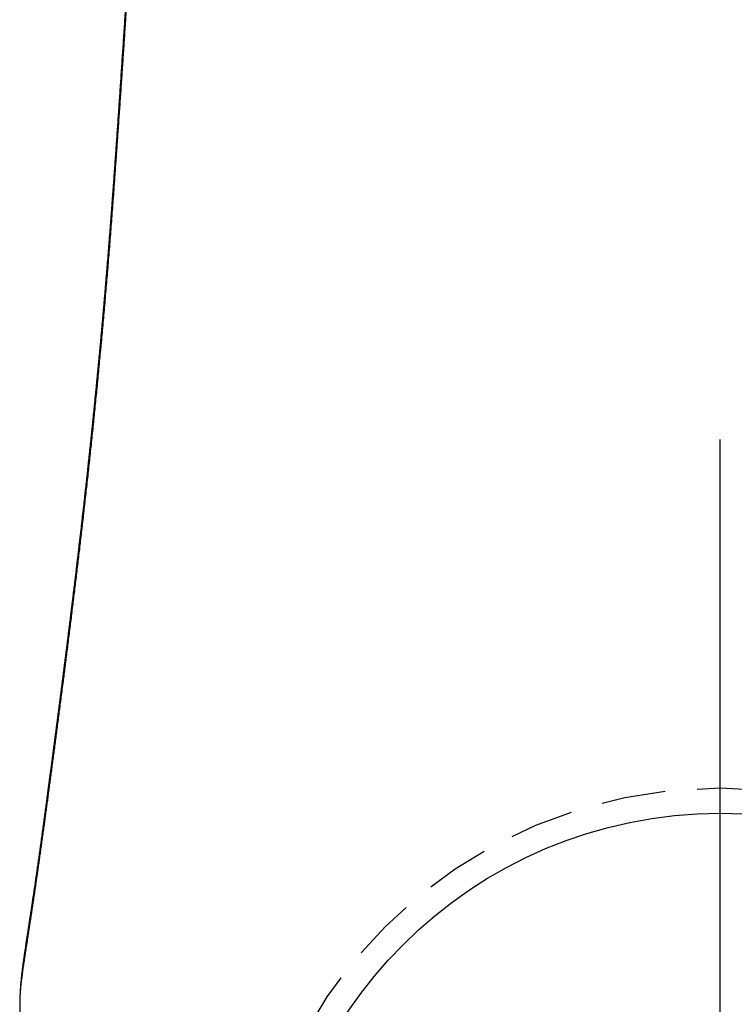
# Model space of a CAD drawing. Header units: centimetres. Extents: x 4120 to 19220, y -7417 to 180.
# Tile 112 of 223: x 12196.29 to 12199.08, y -4502.22 to -4498.38. Entities that reach past the tile are written whole.
import ezdxf

# ---------------------------------------------------------------- set-up
doc = ezdxf.new("R2010")
doc.units = ezdxf.units.CM
doc.linetypes.add('HIDDEN', pattern=[0.375, 0.25, -0.125])
doc.layers.add('A_Wyposażenie', color=8, linetype='Continuous')

# ---------------------------------------------------------------- blocks, each defined once
blk = doc.blocks.new('ORAS_ELECTRA')
for p, q in [((2.7328, -1.0256), (2.7328, -1.0252)), ((2.3683, -4.1892), (2.3674, -4.1749))]:
    blk.add_line(p, q)
at = {"color": 9, "linetype": 'HIDDEN', "true_color": 0xb8b8b8}
blk.add_circle((0, 0), 1.85, dxfattribs=at)
for points, knots in [([(2.7328, -1.0252), (2.7328, -1.0236), (2.7328, -1.0209), (2.7328, -1.0172), (2.7329, -1.0144), (2.7329, -1.0119), (2.7329, -1.0095), (2.7329, -1.0073), (2.7329, -1.0053), (2.7329, -1.0034), (2.733, -1.0014), (2.733, -0.9992), (2.733, -0.9967), (2.733, -0.9934), (2.733, -0.9892), (2.7331, -0.9843), (2.7331, -0.98), (2.7331, -0.9766), (2.7331, -0.9742), (2.7331, -0.972), (2.7331, -0.9701), (2.7332, -0.9684), (2.7332, -0.9667), (2.7332, -0.9649), (2.7332, -0.9629), (2.7332, -0.9607), (2.7332, -0.9585), (2.7332, -0.9562), (2.7332, -0.9538), (2.7332, -0.9514), (2.7332, -0.9489), (2.7333, -0.9463), (2.7333, -0.9428), (2.7333, -0.9385), (2.7333, -0.9339), (2.7333, -0.93), (2.7333, -0.9268), (2.7333, -0.9239), (2.7333, -0.9212), (2.7334, -0.9186), (2.7334, -0.9161), (2.7334, -0.9138), (2.7334, -0.9114), (2.7334, -0.9088), (2.7334, -0.9059), (2.7334, -0.9028), (2.7334, -0.8997), (2.7334, -0.8968), (2.7334, -0.8941), (2.7334, -0.8915), (2.7334, -0.8891), (2.7334, -0.887), (2.7334, -0.8852), (2.7334, -0.8831), (2.7334, -0.8806), (2.7334, -0.8777), (2.7334, -0.8753), (2.7334, -0.8733), (2.7334, -0.8716), (2.7334, -0.8697), (2.7334, -0.8676), (2.7334, -0.8653), (2.7334, -0.8629), (2.7334, -0.8604), (2.7334, -0.8576), (2.7334, -0.8544), (2.7334, -0.8511), (2.7334, -0.8481), (2.7334, -0.8456), (2.7334, -0.8434), (2.7334, -0.8413), (2.7334, -0.8392), (2.7334, -0.837), (2.7334, -0.8346), (2.7334, -0.8329), (2.7334, -0.832)], [0, 0, 0, 0, 0.025346, 0.041514, 0.055857, 0.06875, 0.08098, 0.092572, 0.102123, 0.112108, 0.12253, 0.133537, 0.146021, 0.160132, 0.184501, 0.210263, 0.236236, 0.250249, 0.263083, 0.274263, 0.283805, 0.292587, 0.301103, 0.309352, 0.320331, 0.331606, 0.343364, 0.355775, 0.366984, 0.379486, 0.392895, 0.406407, 0.419997, 0.446769, 0.473511, 0.49133, 0.507531, 0.522448, 0.536266, 0.54984, 0.563598, 0.574662, 0.586898, 0.600495, 0.615341, 0.631272, 0.648204, 0.662699, 0.676923, 0.690761, 0.703171, 0.713907, 0.72309, 0.731765, 0.746959, 0.761608, 0.777025, 0.784694, 0.793131, 0.802937, 0.814112, 0.826455, 0.839046, 0.851769, 0.864615, 0.883765, 0.901031, 0.916411, 0.929903, 0.940738, 0.951503, 0.96226, 0.973257, 0.985821, 1, 1, 1, 1]), ([(2.3674, -4.175), (2.3684, -4.1612), (2.3704, -4.1336), (2.3735, -4.0926), (2.3766, -4.0517), (2.3798, -4.0111), (2.3829, -3.9707), (2.3862, -3.9305), (2.3894, -3.8906), (2.3927, -3.8509), (2.396, -3.8115), (2.3994, -3.7722), (2.4028, -3.733), (2.4062, -3.694), (2.4097, -3.6553), (2.4132, -3.6169), (2.4167, -3.5788), (2.4202, -3.541), (2.4237, -3.5036), (2.4273, -3.4665), (2.4308, -3.4297), (2.4344, -3.3933), (2.438, -3.3573), (2.4416, -3.3215), (2.4452, -3.2862), (2.4488, -3.2511), (2.4524, -3.2161), (2.4561, -3.1809), (2.4599, -3.1457), (2.4636, -3.1109), (2.4673, -3.0765), (2.4711, -3.042), (2.4749, -3.0074), (2.4788, -2.9727), (2.4827, -2.9385), (2.4865, -2.9047), (2.4903, -2.8713), (2.4941, -2.8384), (2.4979, -2.8059), (2.5017, -2.7739), (2.5054, -2.7422), (2.5091, -2.7109), (2.5129, -2.6799), (2.5166, -2.6492), (2.5202, -2.619), (2.5239, -2.5891), (2.5276, -2.5588), (2.5314, -2.528), (2.5352, -2.4969), (2.5391, -2.4662), (2.5428, -2.4361), (2.5466, -2.4064), (2.5503, -2.3772), (2.5539, -2.3485), (2.5575, -2.3203), (2.561, -2.2925), (2.5647, -2.2638), (2.5686, -2.2341), (2.5725, -2.2035), (2.5764, -2.1736), (2.5802, -2.1443), (2.584, -2.1156), (2.5876, -2.0875), (2.5912, -2.06), (2.5948, -2.033), (2.5983, -2.0067), (2.6017, -1.9808), (2.605, -1.9555), (2.6083, -1.9307), (2.6116, -1.9062), (2.6148, -1.8821), (2.618, -1.8586), (2.6211, -1.8354), (2.6241, -1.8127), (2.6271, -1.7904), (2.6301, -1.7687), (2.633, -1.7473), (2.6358, -1.7265), (2.6389, -1.7044), (2.6421, -1.6812), (2.6454, -1.657), (2.6487, -1.6334), (2.6518, -1.6106), (2.6549, -1.5884), (2.658, -1.5668), (2.6609, -1.5458), (2.6638, -1.5254), (2.6667, -1.5056), (2.6693, -1.4873), (2.6718, -1.4702), (2.6741, -1.4544), (2.6764, -1.439), (2.6786, -1.424), (2.6808, -1.4094), (2.6829, -1.3951), (2.685, -1.3813), (2.687, -1.3678), (2.6893, -1.3524), (2.6919, -1.3355), (2.6947, -1.3171), (2.6974, -1.2995), (2.7, -1.2826), (2.7025, -1.2663), (2.705, -1.2507), (2.7073, -1.2358), (2.7095, -1.2214), (2.7116, -1.2076), (2.7136, -1.1944), (2.7155, -1.1818), (2.7174, -1.1696), (2.7191, -1.158), (2.7207, -1.1467), (2.7223, -1.1358), (2.7237, -1.1252), (2.7251, -1.1151), (2.7263, -1.1055), (2.7274, -1.0962), (2.7285, -1.0873), (2.7294, -1.0788), (2.7302, -1.0705), (2.731, -1.0623), (2.7316, -1.0542), (2.7322, -1.0452), (2.7326, -1.0356), (2.7327, -1.0289), (2.7328, -1.0256)], [0, 0, 0, 0, 0.005164, 0.010329, 0.015494, 0.020658, 0.025822, 0.031005, 0.036188, 0.041372, 0.046555, 0.051738, 0.056984, 0.06223, 0.067476, 0.072723, 0.077968, 0.083214, 0.08846, 0.093707, 0.098953, 0.104199, 0.109444, 0.11469, 0.119937, 0.125183, 0.130428, 0.135872, 0.141317, 0.146762, 0.152206, 0.15765, 0.163343, 0.169037, 0.174731, 0.180424, 0.186117, 0.19181, 0.197503, 0.203197, 0.20889, 0.214583, 0.220354, 0.226126, 0.231897, 0.237669, 0.24344, 0.24976, 0.25608, 0.2624, 0.26872, 0.275039, 0.281377, 0.287715, 0.294054, 0.300392, 0.30673, 0.314114, 0.321498, 0.328883, 0.336267, 0.343651, 0.351036, 0.35842, 0.365804, 0.373187, 0.380571, 0.387955, 0.395339, 0.402843, 0.410348, 0.417853, 0.425358, 0.432951, 0.440545, 0.448138, 0.455736, 0.463333, 0.470931, 0.480459, 0.489988, 0.499517, 0.509046, 0.518575, 0.528119, 0.537663, 0.547208, 0.556752, 0.566296, 0.57459, 0.582884, 0.591178, 0.599474, 0.60777, 0.616066, 0.624348, 0.63263, 0.640912, 0.653338, 0.665764, 0.678196, 0.690629, 0.703064, 0.715499, 0.727921, 0.740344, 0.752769, 0.765193, 0.777621, 0.79005, 0.802479, 0.814908, 0.827734, 0.84056, 0.853387, 0.866213, 0.879042, 0.891871, 0.904701, 0.917531, 0.931434, 0.945337, 0.95924, 0.980096, 1, 1, 1, 1]), ([(2.3694, -4.1893), (2.3698, -4.1839), (2.3706, -4.1731), (2.3718, -4.1568), (2.3731, -4.139), (2.3745, -4.1195), (2.3762, -4.0979), (2.3779, -4.0754), (2.3797, -4.0522), (2.3815, -4.0286), (2.3833, -4.0053), (2.3852, -3.9821), (2.387, -3.959), (2.3888, -3.936), (2.3907, -3.9132), (2.3926, -3.8906), (2.3944, -3.8681), (2.3963, -3.8457), (2.3982, -3.8234), (2.4, -3.8011), (2.4019, -3.7789), (2.4039, -3.7568), (2.4058, -3.7348), (2.4077, -3.713), (2.4096, -3.6912), (2.4115, -3.6696), (2.4135, -3.6481), (2.4154, -3.6267), (2.4174, -3.6054), (2.4193, -3.5842), (2.4213, -3.563), (2.4232, -3.5419), (2.4252, -3.521), (2.4272, -3.5001), (2.4292, -3.4793), (2.4312, -3.4587), (2.4332, -3.4381), (2.4352, -3.4176), (2.4372, -3.3971), (2.4392, -3.3768), (2.4412, -3.3566), (2.4432, -3.3364), (2.4453, -3.3164), (2.4473, -3.2964), (2.4493, -3.2765), (2.4514, -3.2567), (2.4534, -3.237), (2.4555, -3.2174), (2.4575, -3.1978), (2.4596, -3.1783), (2.4616, -3.159), (2.4637, -3.1397), (2.4657, -3.1204), (2.4678, -3.1013), (2.4699, -3.0822), (2.4719, -3.0632), (2.474, -3.0443), (2.4761, -3.0255), (2.4782, -3.0067), (2.4803, -2.988), (2.4823, -2.9694), (2.4844, -2.951), (2.4865, -2.9325), (2.4886, -2.9142), (2.4907, -2.896), (2.4927, -2.8778), (2.4948, -2.8597), (2.4969, -2.8417), (2.499, -2.8238), (2.5011, -2.8059), (2.5032, -2.7881), (2.5052, -2.7704), (2.5073, -2.7528), (2.5094, -2.7352), (2.5115, -2.7178), (2.5136, -2.7003), (2.5156, -2.683), (2.5177, -2.6658), (2.5198, -2.6487), (2.5218, -2.6316), (2.5239, -2.6146), (2.526, -2.5977), (2.528, -2.5808), (2.5301, -2.5641), (2.5321, -2.5474), (2.5342, -2.5309), (2.5362, -2.5144), (2.5382, -2.4979), (2.5403, -2.4816), (2.5423, -2.4653), (2.5443, -2.4491), (2.5463, -2.433), (2.5484, -2.4169), (2.5504, -2.4009), (2.5524, -2.385), (2.5544, -2.3691), (2.5564, -2.3534), (2.5584, -2.3377), (2.5604, -2.3221), (2.5623, -2.3066), (2.5643, -2.2912), (2.5663, -2.2759), (2.5682, -2.2606), (2.5702, -2.2455), (2.5721, -2.2304), (2.5741, -2.2154), (2.576, -2.2004), (2.5779, -2.1856), (2.5798, -2.1708), (2.5817, -2.156), (2.5836, -2.1414), (2.5855, -2.1268), (2.5874, -2.1123), (2.5893, -2.0978), (2.5912, -2.0834), (2.5931, -2.0691), (2.595, -2.0549), (2.5968, -2.0406), (2.5987, -2.0265), (2.6005, -2.0126), (2.6024, -1.9988), (2.6042, -1.9851), (2.606, -1.9714), (2.6078, -1.9578), (2.6096, -1.9443), (2.6113, -1.9309), (2.6131, -1.9176), (2.6149, -1.9043), (2.6166, -1.8911), (2.6184, -1.878), (2.6201, -1.865), (2.6219, -1.8521), (2.6236, -1.8393), (2.6253, -1.8265), (2.627, -1.8138), (2.6287, -1.8012), (2.6304, -1.7886), (2.6321, -1.7762), (2.6338, -1.7639), (2.6354, -1.7516), (2.6371, -1.7394), (2.6387, -1.7273), (2.6404, -1.7153), (2.642, -1.7034), (2.6436, -1.6915), (2.6453, -1.6798), (2.6469, -1.6681), (2.6485, -1.6565), (2.6501, -1.645), (2.6516, -1.6337), (2.6532, -1.6224), (2.6548, -1.6112), (2.6563, -1.6001), (2.6579, -1.5891), (2.6594, -1.5782), (2.6609, -1.5674), (2.6625, -1.5567), (2.664, -1.5461), (2.6655, -1.5356), (2.667, -1.5251), (2.6684, -1.5148), (2.6699, -1.5045), (2.6714, -1.4943), (2.6729, -1.4842), (2.6743, -1.4741), (2.6758, -1.464), (2.6773, -1.4541), (2.6787, -1.4442), (2.6802, -1.4344), (2.6816, -1.4247), (2.683, -1.4151), (2.6845, -1.4056), (2.6859, -1.3961), (2.6873, -1.3868), (2.6887, -1.3775), (2.69, -1.3683), (2.6914, -1.3592), (2.6928, -1.3502), (2.6941, -1.3413), (2.6955, -1.3324), (2.6968, -1.3236), (2.6982, -1.3148), (2.6995, -1.3061), (2.7008, -1.2975), (2.7021, -1.289), (2.7034, -1.2805), (2.7047, -1.2722), (2.7059, -1.2638), (2.7072, -1.2556), (2.7084, -1.2474), (2.7096, -1.2393), (2.7109, -1.2312), (2.7121, -1.2231), (2.7133, -1.2151), (2.7144, -1.2071), (2.7156, -1.199), (2.7168, -1.1911), (2.7179, -1.1831), (2.719, -1.1751), (2.7201, -1.1671), (2.7212, -1.159), (2.7223, -1.1509), (2.7234, -1.1427), (2.7244, -1.1344), (2.7255, -1.1259), (2.7265, -1.1172), (2.7275, -1.1082), (2.7284, -1.099), (2.7293, -1.0896), (2.7302, -1.0799), (2.7309, -1.0698), (2.7316, -1.0593), (2.7322, -1.0484), (2.7326, -1.0375), (2.7328, -1.0299), (2.7328, -1.026), (2.7328, -1.0258)], [0, 0, 0, 0, 0.002013, 0.004064, 0.006124, 0.008739, 0.011458, 0.014318, 0.017349, 0.020341, 0.023344, 0.026338, 0.029325, 0.032303, 0.035274, 0.038238, 0.041195, 0.044145, 0.047102, 0.050061, 0.053023, 0.055986, 0.058948, 0.061908, 0.064862, 0.06781, 0.070751, 0.0737, 0.076654, 0.079609, 0.082565, 0.085523, 0.088481, 0.091442, 0.094405, 0.09737, 0.100337, 0.103307, 0.106281, 0.109257, 0.112238, 0.115222, 0.11821, 0.121202, 0.1242, 0.127202, 0.130209, 0.133222, 0.13624, 0.139265, 0.142296, 0.145333, 0.148377, 0.151428, 0.154487, 0.157553, 0.160627, 0.16371, 0.166801, 0.1699, 0.173009, 0.17612, 0.17924, 0.182368, 0.185506, 0.188653, 0.19181, 0.194977, 0.198155, 0.201343, 0.204543, 0.207753, 0.210975, 0.214209, 0.217456, 0.220715, 0.223986, 0.227263, 0.230551, 0.233856, 0.237175, 0.240507, 0.243851, 0.247205, 0.250567, 0.253941, 0.257333, 0.26074, 0.264163, 0.267601, 0.271056, 0.274528, 0.278022, 0.281533, 0.285058, 0.288597, 0.292151, 0.29572, 0.299304, 0.302905, 0.306523, 0.310158, 0.313811, 0.317482, 0.321172, 0.324882, 0.328613, 0.332364, 0.336136, 0.339931, 0.343749, 0.34759, 0.351456, 0.355347, 0.359264, 0.363208, 0.367179, 0.371179, 0.375209, 0.379269, 0.383227, 0.387284, 0.391364, 0.39547, 0.3996, 0.403756, 0.407937, 0.412143, 0.416375, 0.420632, 0.424916, 0.429225, 0.433559, 0.437953, 0.442359, 0.446791, 0.451251, 0.455738, 0.460254, 0.464801, 0.469379, 0.473989, 0.478633, 0.483312, 0.488022, 0.492775, 0.497554, 0.50236, 0.507196, 0.512061, 0.516957, 0.521884, 0.526845, 0.531839, 0.536868, 0.541934, 0.547037, 0.552179, 0.557362, 0.562587, 0.567856, 0.57317, 0.578531, 0.583942, 0.589408, 0.594979, 0.600591, 0.606246, 0.611946, 0.617692, 0.623487, 0.629332, 0.63523, 0.641182, 0.647192, 0.653261, 0.659393, 0.665591, 0.671859, 0.678198, 0.684615, 0.691113, 0.697728, 0.704351, 0.711049, 0.717826, 0.724686, 0.731635, 0.738677, 0.745819, 0.753069, 0.760433, 0.76792, 0.77554, 0.783304, 0.791226, 0.7993, 0.807517, 0.815916, 0.824516, 0.83334, 0.842415, 0.851774, 0.861455, 0.871507, 0.881988, 0.89297, 0.90452, 0.916238, 0.928628, 0.941738, 0.955575, 0.970002, 0.984693, 0.999125, 1, 1, 1, 1]), ([(1.7876, -9.841), (1.7921, -9.8272), (1.8009, -9.7997), (1.814, -9.7567), (1.827, -9.7122), (1.8399, -9.6661), (1.8524, -9.6198), (1.8644, -9.5733), (1.8761, -9.5264), (1.8874, -9.4791), (1.8984, -9.4314), (1.9091, -9.3835), (1.9194, -9.3354), (1.9294, -9.287), (1.9391, -9.2384), (1.9485, -9.1895), (1.9576, -9.1404), (1.9665, -9.091), (1.9752, -9.0412), (1.9836, -8.9909), (1.9919, -8.9402), (1.9999, -8.8892), (2.0077, -8.838), (2.0153, -8.7866), (2.0227, -8.735), (2.0299, -8.6832), (2.0369, -8.6312), (2.0438, -8.579), (2.0506, -8.5261), (2.0573, -8.4724), (2.0638, -8.418), (2.0703, -8.3634), (2.0765, -8.3086), (2.0832, -8.2491), (2.0901, -8.1848), (2.0974, -8.1157), (2.1044, -8.0464), (2.1115, -7.975), (2.1185, -7.9015), (2.1255, -7.8259), (2.1323, -7.7501), (2.139, -7.6742), (2.1454, -7.5982), (2.1517, -7.522), (2.1578, -7.4456), (2.1638, -7.3692), (2.1696, -7.2926), (2.1757, -7.2099), (2.1821, -7.1209), (2.1887, -7.0257), (2.1951, -6.9305), (2.2021, -6.8246), (2.2095, -6.708), (2.2174, -6.5808), (2.2242, -6.4678), (2.23, -6.369), (2.235, -6.2843), (2.2398, -6.1997), (2.2445, -6.1176), (2.249, -6.0381), (2.2534, -5.9611), (2.2577, -5.8842), (2.2617, -5.8125), (2.2655, -5.7459), (2.269, -5.6846), (2.2725, -5.6233), (2.2761, -5.5621), (2.2795, -5.503), (2.2829, -5.446), (2.2862, -5.391), (2.2896, -5.3361), (2.2929, -5.2814), (2.2964, -5.2259), (2.3, -5.1696), (2.3036, -5.1125), (2.3073, -5.0555), (2.311, -4.9987), (2.3149, -4.9387), (2.319, -4.8755), (2.3234, -4.8092), (2.3278, -4.7431), (2.3322, -4.6772), (2.3367, -4.6115), (2.3412, -4.546), (2.3457, -4.4808), (2.3501, -4.4172), (2.3545, -4.3552), (2.3588, -4.2948), (2.3631, -4.2347), (2.3659, -4.1949), (2.3674, -4.1749)], [0, 0, 0, 0, 0.008254, 0.016507, 0.02553, 0.034553, 0.043576, 0.052599, 0.061622, 0.070733, 0.079845, 0.088957, 0.098069, 0.10718, 0.116312, 0.125444, 0.134576, 0.143708, 0.15284, 0.162117, 0.171395, 0.180673, 0.189951, 0.199229, 0.208526, 0.217824, 0.227123, 0.236421, 0.245719, 0.255331, 0.264944, 0.274557, 0.28417, 0.293783, 0.305821, 0.31786, 0.329899, 0.341938, 0.354976, 0.368015, 0.381054, 0.394094, 0.407132, 0.420191, 0.43325, 0.446309, 0.459368, 0.472427, 0.488628, 0.50483, 0.521031, 0.537233, 0.558838, 0.580443, 0.602048, 0.616437, 0.630826, 0.645215, 0.659604, 0.672724, 0.685844, 0.698965, 0.712084, 0.72259, 0.733096, 0.743602, 0.754107, 0.764612, 0.774114, 0.783617, 0.793119, 0.802622, 0.812124, 0.822104, 0.832085, 0.842066, 0.852047, 0.862028, 0.873762, 0.885496, 0.89723, 0.908963, 0.920715, 0.932467, 0.944219, 0.955971, 0.966978, 0.977985, 0.988993, 1, 1, 1, 1]), ([(1.7949, -9.8823), (1.7975, -9.8735), (1.8028, -9.8559), (1.8106, -9.8291), (1.8184, -9.8019), (1.8261, -9.7741), (1.8338, -9.7459), (1.8414, -9.7173), (1.849, -9.6882), (1.8565, -9.6588), (1.8638, -9.6291), (1.8711, -9.5991), (1.8783, -9.5688), (1.8855, -9.5381), (1.8925, -9.5072), (1.8994, -9.476), (1.9062, -9.4447), (1.9129, -9.4133), (1.9194, -9.3818), (1.9258, -9.3502), (1.9321, -9.3186), (1.9383, -9.2869), (1.9443, -9.2551), (1.9502, -9.2232), (1.956, -9.1914), (1.9617, -9.1595), (1.9673, -9.1276), (1.9727, -9.0957), (1.9781, -9.0638), (1.9833, -9.0319), (1.9885, -9.0001), (1.9935, -8.9682), (1.9985, -8.9361), (2.0034, -8.9039), (2.0082, -8.8716), (2.013, -8.8391), (2.0177, -8.8065), (2.0223, -8.7737), (2.0269, -8.7408), (2.0314, -8.7078), (2.0358, -8.6746), (2.0402, -8.6413), (2.0446, -8.6079), (2.0488, -8.5743), (2.053, -8.5406), (2.0572, -8.5067), (2.0613, -8.473), (2.0653, -8.4393), (2.0693, -8.4056), (2.0732, -8.3717), (2.077, -8.3375), (2.0809, -8.3031), (2.0847, -8.2684), (2.0885, -8.2335), (2.0922, -8.1983), (2.096, -8.1628), (2.0996, -8.127), (2.1033, -8.091), (2.1069, -8.0546), (2.1106, -8.018), (2.1141, -7.981), (2.1177, -7.9437), (2.1213, -7.9058), (2.1248, -7.8673), (2.1284, -7.8282), (2.132, -7.7886), (2.1355, -7.7483), (2.1391, -7.7075), (2.1427, -7.666), (2.1462, -7.6238), (2.1498, -7.5808), (2.1534, -7.5371), (2.157, -7.4925), (2.1606, -7.4471), (2.1642, -7.4008), (2.1678, -7.3536), (2.1715, -7.3052), (2.1752, -7.2553), (2.179, -7.2035), (2.1829, -7.1496), (2.1869, -7.0931), (2.191, -7.0338), (2.1953, -6.9708), (2.1998, -6.9032), (2.2046, -6.8296), (2.2099, -6.7478), (2.2157, -6.6552), (2.2215, -6.5608), (2.2269, -6.4719), (2.2314, -6.3963), (2.2353, -6.329), (2.2389, -6.268), (2.2421, -6.2114), (2.2452, -6.1581), (2.2482, -6.1057), (2.2511, -6.0541), (2.254, -6.003), (2.2568, -5.9542), (2.2594, -5.9073), (2.262, -5.862), (2.2645, -5.8182), (2.2669, -5.7757), (2.2692, -5.7347), (2.2715, -5.695), (2.2737, -5.6566), (2.2759, -5.6194), (2.278, -5.5831), (2.2799, -5.549), (2.2819, -5.5162), (2.2838, -5.4842), (2.2857, -5.4517), (2.2876, -5.4193), (2.2896, -5.387), (2.2916, -5.3549), (2.2935, -5.3229), (2.2955, -5.291), (2.2975, -5.2589), (2.2996, -5.2263), (2.3017, -5.193), (2.3038, -5.1592), (2.306, -5.1247), (2.3083, -5.0897), (2.3106, -5.0541), (2.3129, -5.0179), (2.3153, -4.9815), (2.3176, -4.9453), (2.32, -4.9096), (2.3223, -4.8741), (2.3246, -4.839), (2.3269, -4.8041), (2.3292, -4.7696), (2.3315, -4.7353), (2.3338, -4.7014), (2.336, -4.6677), (2.3383, -4.6342), (2.3406, -4.6009), (2.3428, -4.5679), (2.3451, -4.5351), (2.3473, -4.5024), (2.3496, -4.47), (2.3518, -4.4378), (2.354, -4.4058), (2.3563, -4.374), (2.3585, -4.3423), (2.3607, -4.3109), (2.3629, -4.2796), (2.3652, -4.2486), (2.3673, -4.2185), (2.3687, -4.1987), (2.3694, -4.1892)], [0, 0, 0, 0, 0.005038, 0.010202, 0.015438, 0.020746, 0.026129, 0.031616, 0.037148, 0.042728, 0.048356, 0.054031, 0.059753, 0.065522, 0.071336, 0.07721, 0.083054, 0.088907, 0.094767, 0.100633, 0.106501, 0.11237, 0.118237, 0.124099, 0.129955, 0.135801, 0.141637, 0.147458, 0.153264, 0.159052, 0.16482, 0.170592, 0.17638, 0.182182, 0.187997, 0.193826, 0.199669, 0.205525, 0.211396, 0.217281, 0.22318, 0.229093, 0.23502, 0.240962, 0.246917, 0.252887, 0.258873, 0.264744, 0.270655, 0.276599, 0.282577, 0.288591, 0.29464, 0.300727, 0.306852, 0.313017, 0.319222, 0.32547, 0.331761, 0.338097, 0.34448, 0.35091, 0.357432, 0.364069, 0.37079, 0.377602, 0.384508, 0.391515, 0.398627, 0.405853, 0.413199, 0.420673, 0.428284, 0.436043, 0.443961, 0.451976, 0.460197, 0.46869, 0.477489, 0.486643, 0.49621, 0.506268, 0.516924, 0.528329, 0.540707, 0.554406, 0.569958, 0.587907, 0.602425, 0.615225, 0.626448, 0.6367, 0.646277, 0.655311, 0.663901, 0.672996, 0.681665, 0.689963, 0.697946, 0.705657, 0.713128, 0.720386, 0.727407, 0.734186, 0.740753, 0.747131, 0.753341, 0.759398, 0.764702, 0.770296, 0.775908, 0.781502, 0.78708, 0.792642, 0.798188, 0.803719, 0.809237, 0.814915, 0.820728, 0.826637, 0.832648, 0.83877, 0.845009, 0.851377, 0.857823, 0.864175, 0.870479, 0.876735, 0.882947, 0.889115, 0.895241, 0.901326, 0.907364, 0.913372, 0.919351, 0.925301, 0.931224, 0.93712, 0.942989, 0.948834, 0.954654, 0.960451, 0.966225, 0.971977, 0.977708, 0.983419, 0.989109, 0.994754, 1, 1, 1, 1])]:
    blk.add_open_spline(points, degree=3, knots=knots)
blk = doc.blocks.new('wyposażenie blok')
at = {"layer": 'A_Wyposażenie', "color": 8}
blk.add_line((881.4456, -556.2067), (881.4456, -549.7888), dxfattribs=at)
blk.add_circle((881.4456, -552.9977), 1.7507, dxfattribs=at)
at = {"layer": 'A_Wyposażenie', "color": 8, "rotation": 180}
blk.add_blockref('ORAS_ELECTRA', (881.4456, -552.9977), dxfattribs=at)

msp = doc.modelspace()

# ---------------------------------------------------------------- block references
at = {"layer": 'A_Wyposażenie'}
msp.add_blockref('wyposażenie blok', (11317.5751, -3950.2297), dxfattribs=at)

doc.saveas('drawing.dxf')
